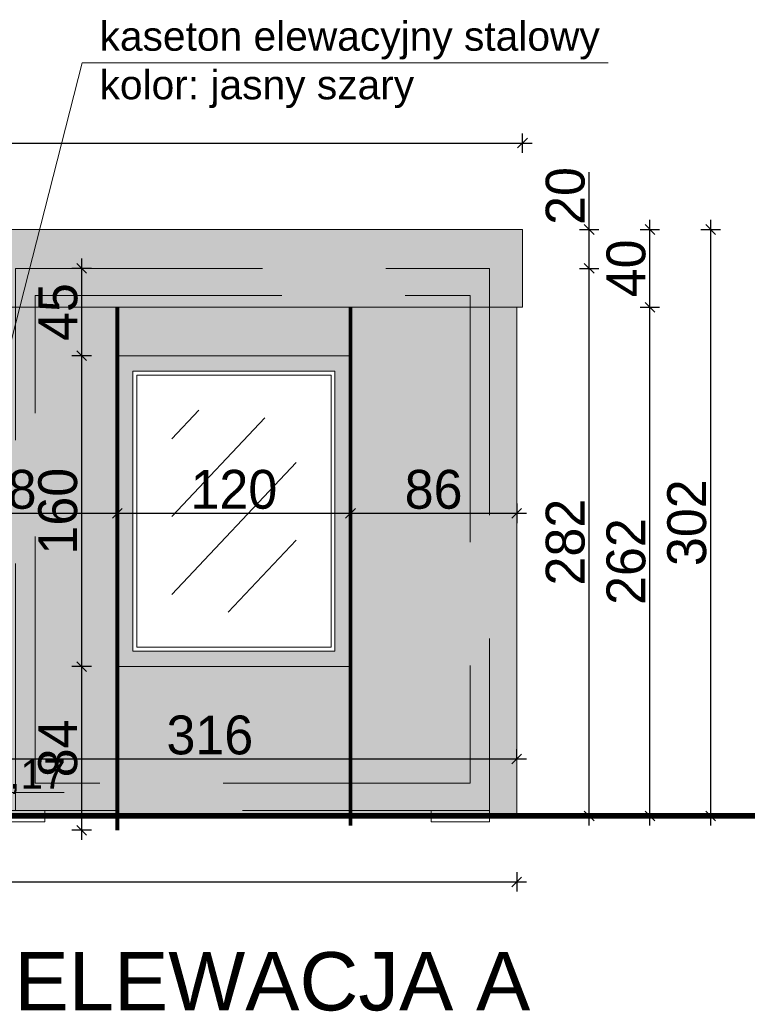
# Model space of a CAD drawing. Header units: millimetres. Extents: x 1962 to 3194, y -795 to -219.
# Tile 251 of 256: x 2832.45 to 2836.19, y -476.93 to -471.86. Entities that reach past the tile are written whole.
import ezdxf

# ---------------------------------------------------------------- set-up
doc = ezdxf.new("R2010")
doc.units = ezdxf.units.MM
doc.linetypes.add('HIDDEN', pattern=[9.525, 6.35, -3.175])
doc.layers.get('0').update_dxf_attribs({"lineweight": 5})
doc.layers.get('Defpoints').update_dxf_attribs({"lineweight": 9})
for name, color, linetype, lineweight in [('A_elewacje kolorystyka', 252, 'Continuous', 9), ('A_elewacje opisy', 63, 'Continuous', 9), ('A_hidden', 137, 'HIDDEN', 9), ('A_koty wysokośc.', 53, 'Continuous', 9), ('A_obiekty trybuny', 126, 'Continuous', 9), ('A_przekrojowe', 42, 'Continuous', 9), ('A_widok', 142, 'Continuous', 9), ('A_wymiary kasetony elewacyjne', 64, 'Continuous', 9)]:
    doc.layers.add(name, color=color, linetype=linetype, lineweight=lineweight)
doc.styles.get("Standard").update_dxf_attribs({"font": 'arial.ttf'})
doc.styles.add('wymiary pzt', font='txt')
doc.dimstyles.new('wymiary detale', dxfattribs={"dimtxt": 0.2, "dimasz": 0.05, "dimexe": 0.05, "dimexo": 0, "dimgap": 0.02, "dimtad": 1, "dimdec": 0, "dimlfac": 100, "dimzin": 0, "dimtxsty": 'wymiary pzt', "dimblk": 'OBLIQUE', "dimcen": 0.1, "dimdle": 0.05, "dimadec": 1, "dimazin": 0, "dimtfac": 1, "dimtmove": 0, "dimatfit": 3, "dimfxl": 0, "dimarcsym": 0})

# ---------------------------------------------------------------- blocks, each defined once
blk = doc.blocks.new('zw$CA91')
at = {"layer": 'A_koty wysokośc.'}
h = blk.add_hatch(color=256, dxfattribs=at)
h.dxf.hatch_style = 1
h.paths.add_polyline_path([(-0.448, 0.753), (0, 0), (0, 0.753)])
blk.add_lwpolyline([(2.874, 0.753), (-0.448, 0.753), (0, 0), (0, 0.753)], dxfattribs=at)
blk = doc.blocks.new('_Oblique')
at = {"color": 0, "linetype": 'ByBlock', "lineweight": -2}
blk.add_line((-0.5, -0.5), (0.5, 0.5), dxfattribs=at)
blk = doc.blocks.new('*D330')
at = {"layer": 'A_wymiary kasetony elewacyjne', "color": 0, "lineweight": -2}
for p, q in [((2831.6764, -474.3488), (2831.6764, -474.4488)), ((2832.9534, -474.3488), (2832.9534, -474.4488)), ((2831.6264, -474.3988), (2833.0034, -474.3988))]:
    blk.add_line(p, q, dxfattribs=at)
at = {"layer": 'Defpoints', "color": 0}
for p in [(2831.6764, -473.338), (2832.9534, -473.338), (2832.9534, -474.3988)]:
    blk.add_point(p, dxfattribs=at)
at = {"layer": 'A_wymiary kasetony elewacyjne', "color": 0, "lineweight": -2, "xscale": 0.05, "yscale": 0.05, "zscale": 0.05, "rotation": 180}
blk.add_blockref('_Oblique', (2831.6764, -474.3988), dxfattribs=at)
at = {"layer": 'A_wymiary kasetony elewacyjne', "color": 0, "lineweight": -2, "xscale": 0.05, "yscale": 0.05, "zscale": 0.05}
blk.add_blockref('_Oblique', (2832.9534, -474.3988), dxfattribs=at)
at = {"layer": 'A_wymiary kasetony elewacyjne', "color": 0, "insert": (2832.3149, -474.2768), "char_height": 0.2, "attachment_point": 5, "style": 'wymiary pzt'}
blk.add_mtext('128', dxfattribs=at)
blk = doc.blocks.new('*D331')
at = {"layer": 'A_wymiary kasetony elewacyjne', "color": 0, "lineweight": -2}
for p, q in [((2832.9534, -474.3488), (2832.9534, -474.4488)), ((2834.1534, -474.3488), (2834.1534, -474.4488)), ((2832.9034, -474.3988), (2834.2034, -474.3988))]:
    blk.add_line(p, q, dxfattribs=at)
at = {"layer": 'Defpoints', "color": 0}
for p in [(2832.9534, -473.338), (2834.1534, -473.338), (2834.1534, -474.3988)]:
    blk.add_point(p, dxfattribs=at)
at = {"layer": 'A_wymiary kasetony elewacyjne', "color": 0, "lineweight": -2, "xscale": 0.05, "yscale": 0.05, "zscale": 0.05, "rotation": 180}
blk.add_blockref('_Oblique', (2832.9534, -474.3988), dxfattribs=at)
at = {"layer": 'A_wymiary kasetony elewacyjne', "color": 0, "lineweight": -2, "xscale": 0.05, "yscale": 0.05, "zscale": 0.05}
blk.add_blockref('_Oblique', (2834.1534, -474.3988), dxfattribs=at)
at = {"layer": 'A_wymiary kasetony elewacyjne', "color": 0, "insert": (2833.5534, -474.2768), "char_height": 0.2, "attachment_point": 5, "style": 'wymiary pzt'}
blk.add_mtext('120', dxfattribs=at)
blk = doc.blocks.new('*D332')
at = {"layer": 'A_wymiary kasetony elewacyjne', "color": 0, "lineweight": -2}
for p, q in [((2834.1534, -474.3488), (2834.1534, -474.4488)), ((2835.0084, -474.3488), (2835.0084, -474.4488)), ((2834.1034, -474.3988), (2835.0584, -474.3988))]:
    blk.add_line(p, q, dxfattribs=at)
at = {"layer": 'Defpoints', "color": 0}
for p in [(2834.1534, -473.338), (2835.0084, -473.338), (2835.0084, -474.3988)]:
    blk.add_point(p, dxfattribs=at)
at = {"layer": 'A_wymiary kasetony elewacyjne', "color": 0, "lineweight": -2, "xscale": 0.05, "yscale": 0.05, "zscale": 0.05, "rotation": 180}
blk.add_blockref('_Oblique', (2834.1534, -474.3988), dxfattribs=at)
at = {"layer": 'A_wymiary kasetony elewacyjne', "color": 0, "lineweight": -2, "xscale": 0.05, "yscale": 0.05, "zscale": 0.05}
blk.add_blockref('_Oblique', (2835.0084, -474.3988), dxfattribs=at)
at = {"layer": 'A_wymiary kasetony elewacyjne', "color": 0, "insert": (2834.5809, -474.2768), "char_height": 0.2, "attachment_point": 5, "style": 'wymiary pzt'}
blk.add_mtext('86', dxfattribs=at)
blk = doc.blocks.new('*D537')
at = {"layer": 'A_wymiary kasetony elewacyjne', "color": 0, "lineweight": -2}
for p, q in [((2831.8512, -475.7134), (2831.8512, -475.6134)), ((2835.0084, -475.6634), (2835.0084, -475.6134)), ((2831.8012, -475.6634), (2835.0584, -475.6634))]:
    blk.add_line(p, q, dxfattribs=at)
at = {"layer": 'Defpoints', "color": 0}
for p in [(2835.0084, -475.6634), (2835.0084, -475.6634), (2831.8512, -475.9564)]:
    blk.add_point(p, dxfattribs=at)
at = {"layer": 'A_wymiary kasetony elewacyjne', "color": 0, "lineweight": -2, "xscale": 0.05, "yscale": 0.05, "zscale": 0.05, "rotation": 180}
blk.add_blockref('_Oblique', (2831.8512, -475.6634), dxfattribs=at)
at = {"layer": 'A_wymiary kasetony elewacyjne', "color": 0, "lineweight": -2, "xscale": 0.05, "yscale": 0.05, "zscale": 0.05}
blk.add_blockref('_Oblique', (2835.0084, -475.6634), dxfattribs=at)
at = {"layer": 'A_wymiary kasetony elewacyjne', "color": 0, "insert": (2833.4298, -475.5413), "char_height": 0.2, "attachment_point": 5, "style": 'wymiary pzt'}
blk.add_mtext('316', dxfattribs=at)
blk = doc.blocks.new('*D538')
at = {"layer": 'A_wymiary kasetony elewacyjne', "color": 0, "lineweight": -2}
for p, q in [((2835.6939, -476.0065), (2835.6939, -473.288)), ((2835.6439, -473.338), (2835.7439, -473.338)), ((2835.6439, -475.9565), (2835.7439, -475.9565))]:
    blk.add_line(p, q, dxfattribs=at)
at = {"layer": 'Defpoints', "color": 0}
for p in [(2835.0084, -473.338), (2835.6939, -473.338), (2835.0084, -475.9565)]:
    blk.add_point(p, dxfattribs=at)
at = {"layer": 'A_wymiary kasetony elewacyjne', "color": 0, "lineweight": -2, "xscale": 0.05, "yscale": 0.05, "zscale": 0.05}
for p, rotation in [((2835.6939, -473.338), 90), ((2835.6939, -475.9565), 270)]:
    blk.add_blockref('_Oblique', p, dxfattribs=dict(at, rotation=rotation))
at = {"layer": 'A_wymiary kasetony elewacyjne', "color": 0, "insert": (2835.5719, -474.6473), "char_height": 0.2, "attachment_point": 5, "rotation": 90, "style": 'wymiary pzt'}
blk.add_mtext('262', dxfattribs=at)
blk = doc.blocks.new('*D539')
at = {"layer": 'A_wymiary kasetony elewacyjne', "color": 0, "lineweight": -2}
for p, q in [((2835.6939, -473.388), (2835.6939, -472.888)), ((2835.6439, -472.938), (2835.7439, -472.938)), ((2835.6439, -473.338), (2835.7439, -473.338))]:
    blk.add_line(p, q, dxfattribs=at)
at = {"layer": 'Defpoints', "color": 0}
for p in [(2835.0384, -472.938), (2835.6939, -472.938), (2835.0084, -473.338)]:
    blk.add_point(p, dxfattribs=at)
at = {"layer": 'A_wymiary kasetony elewacyjne', "color": 0, "lineweight": -2, "xscale": 0.05, "yscale": 0.05, "zscale": 0.05}
for p, rotation in [((2835.6939, -472.938), 90), ((2835.6939, -473.338), 270)]:
    blk.add_blockref('_Oblique', p, dxfattribs=dict(at, rotation=rotation))
at = {"layer": 'A_wymiary kasetony elewacyjne', "color": 0, "insert": (2835.5719, -473.138), "char_height": 0.2, "attachment_point": 5, "rotation": 90, "style": 'wymiary pzt'}
blk.add_mtext('40', dxfattribs=at)
blk = doc.blocks.new('*D540')
at = {"layer": 'A_wymiary kasetony elewacyjne', "color": 0, "lineweight": -2}
for p, q in [((2836.0066, -476.0065), (2836.0066, -472.888)), ((2835.9566, -472.938), (2836.0566, -472.938)), ((2835.9566, -475.9565), (2836.0566, -475.9565))]:
    blk.add_line(p, q, dxfattribs=at)
at = {"layer": 'Defpoints', "color": 0}
for p in [(2835.0084, -472.938), (2836.0066, -472.938), (2835.0084, -475.9565)]:
    blk.add_point(p, dxfattribs=at)
at = {"layer": 'A_wymiary kasetony elewacyjne', "color": 0, "lineweight": -2, "xscale": 0.05, "yscale": 0.05, "zscale": 0.05}
for p, rotation in [((2836.0066, -472.938), 90.00000000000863), ((2836.0066, -475.9565), 270.0000000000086)]:
    blk.add_blockref('_Oblique', p, dxfattribs=dict(at, rotation=rotation))
at = {"layer": 'A_wymiary kasetony elewacyjne', "color": 0, "insert": (2835.8845, -474.4473), "char_height": 0.2, "attachment_point": 5, "rotation": 90, "style": 'wymiary pzt'}
blk.add_mtext('302', dxfattribs=at)
blk = doc.blocks.new('*D541')
at = {"layer": 'A_wymiary kasetony elewacyjne', "color": 0, "lineweight": -2}
for p, q in [((2832.7704, -476.0804), (2832.7704, -475.138)), ((2832.8204, -475.188), (2832.7204, -475.188)), ((2832.8204, -476.0304), (2832.7204, -476.0304))]:
    blk.add_line(p, q, dxfattribs=at)
at = {"layer": 'Defpoints', "color": 0}
for p in [(2832.7704, -475.188), (2832.9534, -475.188), (2832.9534, -476.0304)]:
    blk.add_point(p, dxfattribs=at)
at = {"layer": 'A_wymiary kasetony elewacyjne', "color": 0, "lineweight": -2, "xscale": 0.05, "yscale": 0.05, "zscale": 0.05}
for p, rotation in [((2832.7704, -475.188), 90.00000000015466), ((2832.7704, -476.0304), 270.0000000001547)]:
    blk.add_blockref('_Oblique', p, dxfattribs=dict(at, rotation=rotation))
at = {"layer": 'A_wymiary kasetony elewacyjne', "color": 0, "insert": (2832.6483, -475.6092), "char_height": 0.2, "attachment_point": 5, "rotation": 90, "style": 'wymiary pzt'}
blk.add_mtext('84', dxfattribs=at)
blk = doc.blocks.new('*D542')
at = {"layer": 'A_wymiary kasetony elewacyjne', "color": 0, "lineweight": -2}
for p, q in [((2832.7704, -475.238), (2832.7704, -473.538)), ((2832.8204, -473.588), (2832.7204, -473.588)), ((2832.8204, -475.188), (2832.7204, -475.188))]:
    blk.add_line(p, q, dxfattribs=at)
at = {"layer": 'Defpoints', "color": 0}
for p in [(2832.7704, -473.588), (2832.9534, -473.588), (2832.9534, -475.188)]:
    blk.add_point(p, dxfattribs=at)
at = {"layer": 'A_wymiary kasetony elewacyjne', "color": 0, "lineweight": -2, "xscale": 0.05, "yscale": 0.05, "zscale": 0.05}
for p, rotation in [((2832.7704, -473.588), 90.00000000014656), ((2832.7704, -475.188), 270.0000000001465)]:
    blk.add_blockref('_Oblique', p, dxfattribs=dict(at, rotation=rotation))
at = {"layer": 'A_wymiary kasetony elewacyjne', "color": 0, "insert": (2832.6483, -474.388), "char_height": 0.2, "attachment_point": 5, "rotation": 90, "style": 'wymiary pzt'}
blk.add_mtext('160', dxfattribs=at)
blk = doc.blocks.new('*D543')
at = {"layer": 'A_wymiary kasetony elewacyjne', "color": 0, "lineweight": -2}
for p, q in [((2832.7704, -473.638), (2832.7704, -473.088)), ((2832.8204, -473.138), (2832.7204, -473.138)), ((2832.8204, -473.588), (2832.7204, -473.588))]:
    blk.add_line(p, q, dxfattribs=at)
at = {"layer": 'Defpoints', "color": 0}
for p in [(2832.7704, -473.138), (2832.9534, -473.138), (2832.9534, -473.588)]:
    blk.add_point(p, dxfattribs=at)
at = {"layer": 'A_wymiary kasetony elewacyjne', "color": 0, "lineweight": -2, "xscale": 0.05, "yscale": 0.05, "zscale": 0.05}
for p, rotation in [((2832.7704, -473.138), 90.0000000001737), ((2832.7704, -473.588), 270.0000000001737)]:
    blk.add_blockref('_Oblique', p, dxfattribs=dict(at, rotation=rotation))
at = {"layer": 'A_wymiary kasetony elewacyjne', "color": 0, "insert": (2832.6493, -473.363), "char_height": 0.2, "attachment_point": 5, "rotation": 90, "style": 'wymiary pzt'}
blk.add_mtext('45', dxfattribs=at)
blk = doc.blocks.new('*D544')
at = {"layer": 'A_wymiary kasetony elewacyjne', "color": 0, "lineweight": -2}
for p, q in [((2835.3812, -472.938), (2835.3812, -472.643)), ((2835.3312, -472.938), (2835.4312, -472.938)), ((2835.3812, -473.188), (2835.3812, -472.938)), ((2835.3312, -473.138), (2835.4312, -473.138))]:
    blk.add_line(p, q, dxfattribs=at)
at = {"layer": 'Defpoints', "color": 0}
for p in [(2835.0384, -472.938), (2835.3812, -472.938), (2835.0384, -473.138)]:
    blk.add_point(p, dxfattribs=at)
at = {"layer": 'A_wymiary kasetony elewacyjne', "color": 0, "lineweight": -2, "xscale": 0.05, "yscale": 0.05, "zscale": 0.05}
for p, rotation in [((2835.3812, -472.938), 90), ((2835.3812, -473.138), 270)]:
    blk.add_blockref('_Oblique', p, dxfattribs=dict(at, rotation=rotation))
at = {"layer": 'A_wymiary kasetony elewacyjne', "color": 0, "insert": (2835.2592, -472.7655), "char_height": 0.2, "attachment_point": 5, "rotation": 90, "style": 'wymiary pzt'}
blk.add_mtext('20', dxfattribs=at)
blk = doc.blocks.new('*D609')
at = {"layer": 'A_wymiary kasetony elewacyjne', "color": 0, "lineweight": -2}
for p, q in [((2835.3812, -476.0065), (2835.3812, -473.088)), ((2835.3312, -473.138), (2835.4312, -473.138)), ((2835.3312, -475.9565), (2835.4312, -475.9565))]:
    blk.add_line(p, q, dxfattribs=at)
at = {"layer": 'Defpoints', "color": 0}
for p in [(2835.0084, -473.138), (2835.3812, -473.138), (2835.0084, -475.9565)]:
    blk.add_point(p, dxfattribs=at)
at = {"layer": 'A_wymiary kasetony elewacyjne', "color": 0, "lineweight": -2, "xscale": 0.05, "yscale": 0.05, "zscale": 0.05}
for p, rotation in [((2835.3812, -473.138), 89.99999999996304), ((2835.3812, -475.9565), 269.999999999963)]:
    blk.add_blockref('_Oblique', p, dxfattribs=dict(at, rotation=rotation))
at = {"layer": 'A_wymiary kasetony elewacyjne', "color": 0, "insert": (2835.2592, -474.5473), "char_height": 0.2, "attachment_point": 5, "rotation": 90, "style": 'wymiary pzt'}
blk.add_mtext('282', dxfattribs=at)
blk = doc.blocks.new('*D646')
at = {"layer": 'A_wymiary kasetony elewacyjne', "color": 0, "lineweight": -2}
for p, q in [((2822.4124, -472.5431), (2822.4124, -472.4431)), ((2835.0384, -472.5431), (2835.0384, -472.4431)), ((2822.3624, -472.4931), (2835.0884, -472.4931))]:
    blk.add_line(p, q, dxfattribs=at)
at = {"layer": 'Defpoints', "color": 0}
for p in [(2835.0384, -472.4931), (2822.4124, -472.938), (2835.0384, -472.938)]:
    blk.add_point(p, dxfattribs=at)
at = {"layer": 'A_wymiary kasetony elewacyjne', "color": 0, "lineweight": -2, "xscale": 0.05, "yscale": 0.05, "zscale": 0.05}
for p, rotation in [((2822.4124, -472.4931), 179.9999999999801), ((2835.0384, -472.4931), 359.9999999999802)]:
    blk.add_blockref('_Oblique', p, dxfattribs=dict(at, rotation=rotation))
at = {"layer": 'A_wymiary kasetony elewacyjne', "color": 0, "insert": (2828.7254, -472.371), "char_height": 0.2, "attachment_point": 5, "style": 'wymiary pzt'}
blk.add_mtext('1263', dxfattribs=at)
blk = doc.blocks.new('*D647')
at = {"layer": 'A_wymiary kasetony elewacyjne', "color": 0, "lineweight": -2}
for p, q in [((2822.4424, -476.2461), (2822.4424, -476.3461)), ((2835.0084, -476.2461), (2835.0084, -476.3461)), ((2822.3924, -476.2961), (2835.0584, -476.2961))]:
    blk.add_line(p, q, dxfattribs=at)
at = {"layer": 'Defpoints', "color": 0}
for p in [(2822.4424, -475.9565), (2835.0084, -475.9565), (2835.0084, -476.2961)]:
    blk.add_point(p, dxfattribs=at)
at = {"layer": 'A_wymiary kasetony elewacyjne', "color": 0, "lineweight": -2, "xscale": 0.05, "yscale": 0.05, "zscale": 0.05, "rotation": 180}
blk.add_blockref('_Oblique', (2822.4424, -476.2961), dxfattribs=at)
at = {"layer": 'A_wymiary kasetony elewacyjne', "color": 0, "lineweight": -2, "xscale": 0.05, "yscale": 0.05, "zscale": 0.05}
blk.add_blockref('_Oblique', (2835.0084, -476.2961), dxfattribs=at)
at = {"layer": 'A_wymiary kasetony elewacyjne', "color": 0, "insert": (2828.7254, -476.174), "char_height": 0.2, "attachment_point": 5, "style": 'wymiary pzt'}
blk.add_mtext('1257', dxfattribs=at)

msp = doc.modelspace()

# ---------------------------------------------------------------- hatches: boundary and pattern name
at = {"layer": 'A_elewacje kolorystyka'}
h = msp.add_hatch(color=256, dxfattribs=at)
h.dxf.hatch_style = 1
h.paths.add_polyline_path([(2822.4124, -472.938), (2822.4124, -473.338), (2822.4424, -473.338), (2822.8864, -473.338), (2823.4664, -473.338), (2824.0664, -473.338), (2824.6464, -473.338), (2825.4204, -473.338), (2826.0004, -473.338), (2826.6704, -473.338), (2827.2504, -473.338), (2827.6944, -473.338), (2827.7244, -473.338), (2827.7244, -472.938)])
h.paths.add_polyline_path([(2829.8224, -473.338), (2829.8524, -473.338), (2830.2964, -473.338), (2830.8764, -473.338), (2831.0964, -473.338), (2831.6764, -473.338), (2832.9534, -473.338), (2834.1534, -473.338), (2835.0084, -473.338), (2835.0384, -473.338), (2835.0384, -472.938), (2829.8224, -472.938)])
h = msp.add_hatch(color=9, dxfattribs=at)
h.dxf.hatch_style = 1
h.paths.add_polyline_path([(2832.0269, -475.9564), (2832.0269, -475.2687), (2832.2101, -475.2842, 1), (2832.2269, -475.0849), (2832.0269, -475.068), (2831.6764, -475.0385), (2831.6764, -473.988), (2831.6764, -473.588), (2831.6764, -473.338), (2832.9534, -473.338), (2832.9534, -473.588), (2832.9534, -475.188), (2832.9534, -475.9564)])
h.paths.add_polyline_path([(2834.1534, -475.9565), (2835.0084, -475.9565), (2835.0084, -475.9564), (2835.0084, -473.338), (2834.1534, -473.338), (2834.1534, -473.588), (2834.1534, -475.188), (2834.1534, -475.9564)])
h.paths.add_polyline_path([(2832.9534, -475.9565), (2834.1534, -475.9565), (2834.1534, -475.9564), (2834.1534, -475.188), (2832.9534, -475.188), (2832.9534, -475.9564)])
h.paths.add_polyline_path([(2829.8524, -474.888), (2829.8902, -474.888), (2830.2964, -474.9222), (2830.2964, -473.988), (2830.2964, -473.588), (2830.2964, -473.338), (2829.8524, -473.338)])
h.paths.add_polyline_path([(2831.2524, -475.0028), (2831.6764, -475.0385), (2831.6764, -473.988), (2831.0964, -473.988), (2831.0964, -474.9896)])
h.paths.add_polyline_path([(2830.5024, -474.9396), (2830.8764, -474.9711), (2830.8764, -473.988), (2830.2964, -473.988), (2830.2964, -474.9222)])
h.paths.add_polyline_path([(2830.8764, -473.588), (2830.8764, -473.988), (2830.8764, -474.9711), (2831.0964, -474.9896), (2831.0964, -473.988), (2831.0964, -473.588), (2831.0964, -473.338), (2830.8764, -473.338)])
h.paths.add_polyline_path([(2832.9534, -473.588), (2834.1534, -473.588), (2834.1534, -473.338), (2832.9534, -473.338)])
h.paths.add_polyline_path([(2830.2964, -473.588), (2830.8764, -473.588), (2830.8764, -473.338), (2830.2964, -473.338)])
h.paths.add_polyline_path([(2831.0964, -473.588), (2831.6764, -473.588), (2831.6764, -473.338), (2831.0964, -473.338)])
h = msp.add_hatch(color=251, dxfattribs=at)
h.dxf.hatch_style = 1
h.paths.add_polyline_path([(2834.1534, -475.188), (2834.1534, -473.588), (2832.9534, -473.588), (2832.9534, -475.188)])
h.paths.add_polyline_path([(2833.0334, -473.668), (2833.0334, -475.108), (2834.0734, -475.108), (2834.0734, -473.668)], flags=16)
h.paths.add_polyline_path([(2833.0534, -473.688), (2833.0534, -475.088), (2834.0534, -475.088), (2834.0534, -473.688)], flags=0)

# ---------------------------------------------------------------- linework, layer by layer
at = {"layer": 'A_elewacje kolorystyka', "color": 251, "const_width": 0.02}
for points in [[(2832.9534, -476.0304), (2832.9534, -473.338)], [(2834.1534, -476.0063), (2834.1534, -473.338)]]:
    msp.add_lwpolyline(points, dxfattribs=at)
at = {"layer": 'A_elewacje opisy'}
msp.add_lwpolyline([(2835.4787, -472.0802), (2832.7728, -472.0802), (2832.3889, -473.5868)], dxfattribs=at)
at = {"layer": 'A_hidden', "ltscale": 0.2}
for points in [[(2834.8684, -475.928), (2832.4304, -475.928), (2832.4304, -473.138), (2834.8684, -473.138)], [(2834.7684, -475.788), (2832.5304, -475.788), (2832.5304, -473.278), (2834.7684, -473.278)], [(2832.2804, -475.9863), (2832.5804, -475.9863), (2832.5804, -475.928), (2832.2804, -475.928)], [(2834.5684, -475.9863), (2834.8684, -475.9863), (2834.8684, -475.928), (2834.5684, -475.928)]]:
    msp.add_lwpolyline(points, close=True, dxfattribs=at)
at = {"layer": 'A_obiekty trybuny'}
for p, q in [((2833.3726, -473.868), (2833.2334, -474.0156)), ((2833.7134, -473.907), (2833.2334, -474.4159)), ((2833.8734, -474.1376), (2833.2334, -474.8162)), ((2833.8734, -474.5379), (2833.5243, -474.908))]:
    msp.add_line(p, q, dxfattribs=at)
at = {"layer": 'A_przekrojowe', "const_width": 0.03}
msp.add_lwpolyline([(2783.4766, -475.9564), (2841.4326, -475.9564)], dxfattribs=at)
at = {"layer": 'A_widok'}
for p, q in [((2835.0384, -472.938), (2822.4124, -472.938)), ((2835.0384, -472.938), (2835.0384, -473.338)), ((2835.0384, -473.338), (2822.4124, -473.338)), ((2835.0084, -473.338), (2835.0084, -475.9565)), ((2832.0269, -475.9565), (2835.0084, -475.9565))]:
    msp.add_line(p, q, dxfattribs=at)
for points in [[(2832.9534, -473.588), (2834.1534, -473.588), (2834.1534, -475.188), (2832.9534, -475.188)], [(2833.0334, -473.668), (2834.0734, -473.668), (2834.0734, -475.108), (2833.0334, -475.108)], [(2833.0534, -473.688), (2834.0534, -473.688), (2834.0534, -475.088), (2833.0534, -475.088)]]:
    msp.add_lwpolyline(points, close=True, dxfattribs=at)

# ---------------------------------------------------------------- block references
at = {"layer": 'A_koty wysokośc.', "xscale": 0.16, "yscale": 0.16, "zscale": 0.16, "rotation": 359.9999999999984}
msp.add_blockref('zw$CA91', (2832.2208, -475.9564), dxfattribs=at)

# ---------------------------------------------------------------- texts
at = {"layer": 'A_elewacje opisy', "attachment_point": 4}
for s, insert, char_height, width in [('kaseton elewacyjny stalowy\\Pkolor: jasny szary', (2832.8623, -472.0903), 0.15, 3.380296), ('ELEWACJA A', (2832.424, -476.81), 0.3, 6.583617)]:
    msp.add_mtext(s, dxfattribs=dict(at, insert=insert, char_height=char_height, width=width))
at = {"layer": 'A_koty wysokośc.', "insert": (2832.1526, -475.7552), "char_height": 0.15, "width": 1.778312, "attachment_point": 4}
msp.add_mtext('- 0,17', dxfattribs=at)

# ---------------------------------------------------------------- dimensions: what is measured, and where the dimension line sits
at = {"layer": 'A_wymiary kasetony elewacyjne'}
for p1, p2, distance, picture, middle in [((2822.4124, -472.938), (2835.0384, -472.938), 0.4449, '*D646', (2828.7254, -472.371)), ((2835.0384, -473.138), (2835.0384, -472.938), -0.3429, '*D544', (2835.2592, -472.7655)), ((2835.0084, -475.9565), (2835.0084, -472.938), -0.9982, '*D540', (2835.8845, -474.4473)), ((2835.0084, -475.9565), (2835.0084, -473.138), -0.3729, '*D609', (2835.2592, -474.5473)), ((2835.0084, -475.9565), (2835.0084, -473.338), -0.6856, '*D538', (2835.5719, -474.6473)), ((2832.9534, -476.0304), (2832.9534, -475.188), 0.183, '*D541', (2832.6483, -475.6092)), ((2822.4424, -475.9565), (2835.0084, -475.9565), -0.3396, '*D647', (2828.7254, -476.174))]:
    dim = msp.add_aligned_dim(p1=p1, p2=p2, distance=distance, dimstyle='wymiary detale', dxfattribs=at)
    dim.commit()
    dim.dimension.update_dxf_attribs({"geometry": picture, "text_midpoint": middle})
for base, p1, p2, picture, middle in [((2835.6939, -472.938), (2835.0084, -473.338), (2835.0384, -472.938), '*D539', (2835.5719, -473.138)), ((2832.7704, -473.138), (2832.9534, -473.588), (2832.9534, -473.138), '*D543', (2832.6493, -473.363)), ((2832.7704, -473.588), (2832.9534, -475.188), (2832.9534, -473.588), '*D542', (2832.6483, -474.388))]:
    dim = msp.add_linear_dim(base=base, p1=p1, p2=p2, angle=90, dimstyle='wymiary detale', override={"dimtmove": 1}, dxfattribs=at)
    dim.commit()
    dim.dimension.update_dxf_attribs({"geometry": picture, "text_midpoint": middle})
for base, p1, p2, picture, middle in [((2832.9534, -474.3988), (2831.6764, -473.338), (2832.9534, -473.338), '*D330', (2832.3149, -474.2768)), ((2834.1534, -474.3988), (2832.9534, -473.338), (2834.1534, -473.338), '*D331', (2833.5534, -474.2768)), ((2835.0083694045, -474.3988368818), (2834.1533694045, -473.3380006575), (2835.0083694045, -473.3380006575), '*D332', (2834.5808694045, -474.2767736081)), ((2835.0084, -475.6634), (2831.8512, -475.9564), (2835.0084, -475.6634), '*D537', (2833.4298, -475.5413))]:
    dim = msp.add_linear_dim(base=base, p1=p1, p2=p2, dimstyle='wymiary detale', override={"dimtmove": 1}, dxfattribs=at)
    dim.commit()
    dim.dimension.update_dxf_attribs({"geometry": picture, "text_midpoint": middle})

doc.saveas('drawing.dxf')
